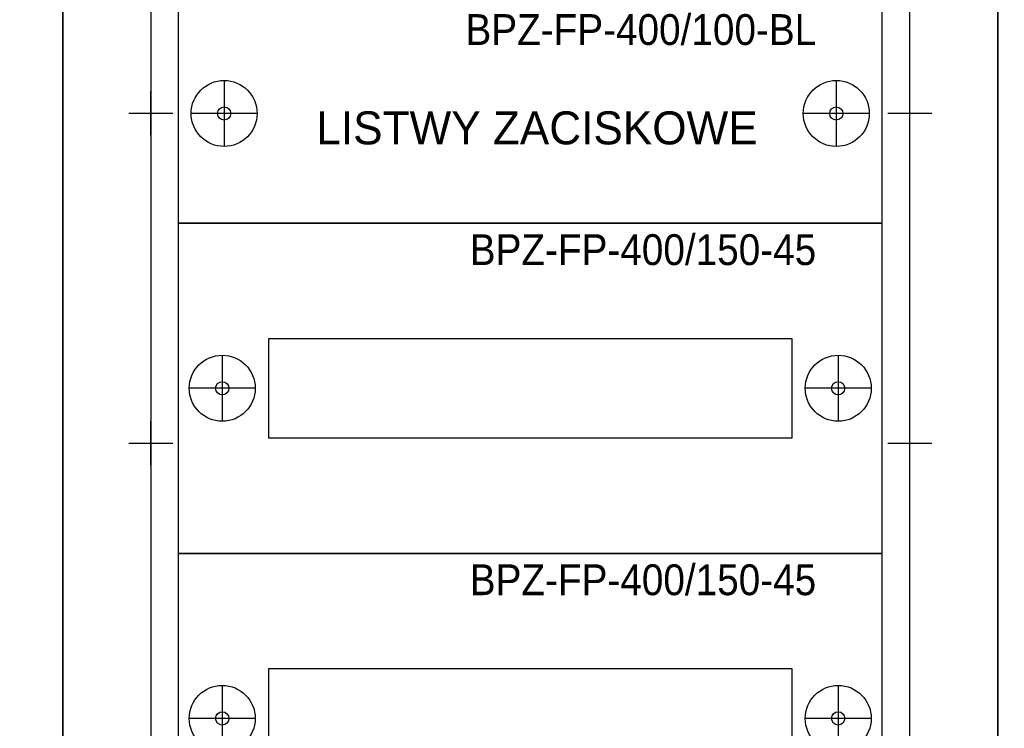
# Model space of a CAD drawing. Header units: millimetres. Extents: x 70863 to 97203, y -18528 to 3008.
# Tile 25 of 122: x 91305 to 91753, y -16386 to -16064. Entities that reach past the tile are written whole.
import ezdxf
from ezdxf.enums import TextEntityAlignment as Align

# ---------------------------------------------------------------- set-up
doc = ezdxf.new("R2010")
doc.units = ezdxf.units.MM
for name, color, linetype, lineweight in [('2DE_OBJ_EATON-Cabinet', 7, 'Continuous', 25), ('2DE_OBJ_EATON-Covers', 7, 'Continuous', 25), ('2DE_TXTMARK', 41, 'Continuous', 18)]:
    doc.layers.add(name, color=color, linetype=linetype, lineweight=lineweight)
doc.layers.add('CP_DETAL_GRID', color=7, linetype='Continuous')
doc.styles.add('CP_ATTR', font='arial.ttf')
doc.styles.get("Standard").update_dxf_attribs({"font": 'arial.ttf'})

# ---------------------------------------------------------------- blocks, each defined once
blk = doc.blocks.new('2de_etn_prod_cac0043_d4u11e')
for p, q in [((20.86, 64.87), (20.86, 34.87)), ((299.14, 64.87), (299.14, 34.87)), ((35.86, 49.87), (5.86, 49.87)), ((314.14, 49.87), (284.14, 49.87))]:
    blk.add_line(p, q)
blk.add_lwpolyline([(0, 100), (0, 0), (320, 0), (320, 100)], close=True)
for centre, radius in [((20.86, 49.87), 15), ((299.14, 49.87), 15), ((20.86, 49.87), 3), ((299.14, 49.87), 3)]:
    blk.add_circle(centre, radius)
at = {"linetype": 'ByBlock', "style": 'CP_ATTR', "flags": 9}
for tag in ['MARK3', 'FUNCTION', 'GROUP', 'NUMBER', 'WEIGHT', 'LINK', 'OTHER1', 'IP', 'OTHER2', 'POWER_LOSSES_CAB', 'POWER', 'VOLTAGE', 'CURRENT', 'CHARACTER', 'PRODUCER', 'ORDER-NO', 'PRODUCT-TYPE', 'MARK2', 'ARTICLE', 'NAME']:
    blk.add_attdef(tag, text='', height=0.00005, dxfattribs=at).set_placement((0, 0), align=Align.MIDDLE_LEFT)
at = {"layer": '2DE_TXTMARK', "linetype": 'ByBlock', "style": 'CP_ATTR', "width": 0.8, "flags": 8}
blk.add_attdef('MARK1', text='', height=14, dxfattribs=at).set_placement((290, 95), align=Align.TOP_RIGHT)
blk = doc.blocks.new('2de_etn_prod_cac0045_fjaczar')
for p, q in [((20, 90), (20, 60)), ((300, 90), (300, 60)), ((35, 75), (5, 75)), ((315, 75), (285, 75))]:
    blk.add_line(p, q)
for points in [[(0, 0), (320, 0), (320, 150), (0, 150)], [(41, 52.5), (279, 52.5), (279, 97.5), (41, 97.5)]]:
    blk.add_lwpolyline(points, close=True)
for centre, radius in [((20, 75), 15), ((300, 75), 15), ((20, 75), 3), ((300, 75), 3)]:
    blk.add_circle(centre, radius)
at = {"linetype": 'ByBlock', "style": 'CP_ATTR', "flags": 9}
for tag in ['MARK3', 'FUNCTION', 'GROUP', 'NUMBER', 'WEIGHT', 'LINK', 'OTHER1', 'IP', 'OTHER2', 'POWER_LOSSES_CAB', 'POWER', 'VOLTAGE', 'CURRENT', 'CHARACTER', 'PRODUCER', 'ORDER-NO', 'PRODUCT-TYPE', 'MARK2', 'ARTICLE', 'NAME']:
    blk.add_attdef(tag, text='', height=0.00005, dxfattribs=at).set_placement((0, 0), align=Align.MIDDLE_LEFT)
at = {"layer": '2DE_TXTMARK', "linetype": 'ByBlock', "style": 'CP_ATTR', "width": 0.8, "flags": 8}
blk.add_attdef('MARK1', text='', height=14, dxfattribs=at).set_placement((290, 145), align=Align.TOP_RIGHT)

msp = doc.modelspace()

# ---------------------------------------------------------------- linework, layer by layer
at = {"layer": '2DE_OBJ_EATON-Cabinet'}
for points in [[(90899.84, -15330.581), (90899.84, -17330.581), (91324.84, -17330.581), (91324.84, -15330.581)], [(91324.84, -15331.421), (91324.84, -17331.421), (91749.84, -17331.421), (91749.84, -15331.421)], [(91749.84, -15331.421), (91749.84, -17331.421), (92349.84, -17331.421), (92349.84, -15331.421)], [(91364.84, -17306.421), (91709.84, -17306.421), (91709.84, -15356.421), (91364.84, -15356.421)]]:
    msp.add_lwpolyline(points, close=True, dxfattribs=at)
at = {"layer": 'CP_DETAL_GRID'}
for p, q in [((91364.84, -16116.421), (91364.84, -16096.421)), ((91709.84, -16116.421), (91709.84, -16096.421)), ((91354.84, -16106.421), (91374.84, -16106.421)), ((91699.84, -16106.421), (91719.84, -16106.421)), ((91364.84, -16266.421), (91364.84, -16246.421)), ((91709.84, -16266.421), (91709.84, -16246.421)), ((91354.84, -16256.421), (91374.84, -16256.421)), ((91699.84, -16256.421), (91719.84, -16256.421))]:
    msp.add_line(p, q, dxfattribs=at)

# ---------------------------------------------------------------- block references
at = {"layer": '2DE_OBJ_EATON-Covers'}
ref = msp.add_blockref('2de_etn_prod_cac0043_d4u11e', (91377.34, -16156.421), dxfattribs=at)
ref.add_attrib('MARK1', 'BPZ-FP-400/100-BL', dxfattribs={"layer": '2DE_TXTMARK', "linetype": 'ByBlock', "height": 14, "style": 'CP_ATTR', "width": 0.9, "flags": 8}).set_placement((91667.34, -16061.421), align=Align.TOP_RIGHT)
ref = msp.add_blockref('2de_etn_prod_cac0045_fjaczar', (91377.34, -16306.421), dxfattribs=at)
ref.add_attrib('MARK1', 'BPZ-FP-400/150-45', dxfattribs={"layer": '2DE_TXTMARK', "linetype": 'ByBlock', "height": 14, "style": 'CP_ATTR', "width": 0.9, "flags": 8}).set_placement((91667.34, -16161.421), align=Align.TOP_RIGHT)
ref = msp.add_blockref('2de_etn_prod_cac0045_fjaczar', (91377.34, -16456.421), dxfattribs=at)
ref.add_attrib('MARK1', 'BPZ-FP-400/150-45', dxfattribs={"layer": '2DE_TXTMARK', "linetype": 'ByBlock', "height": 14, "style": 'CP_ATTR', "width": 0.9, "flags": 8}).set_placement((91667.34, -16311.421), align=Align.TOP_RIGHT)

# ---------------------------------------------------------------- texts
at = {"insert": (91540.426, -16113.204), "char_height": 15, "width": 567.7816, "attachment_point": 5}
msp.add_mtext('{\\fGoudy Old Style|b0|i0|c0|p18;LISTWY ZACISKOWE}', dxfattribs=at)

doc.saveas('drawing.dxf')
